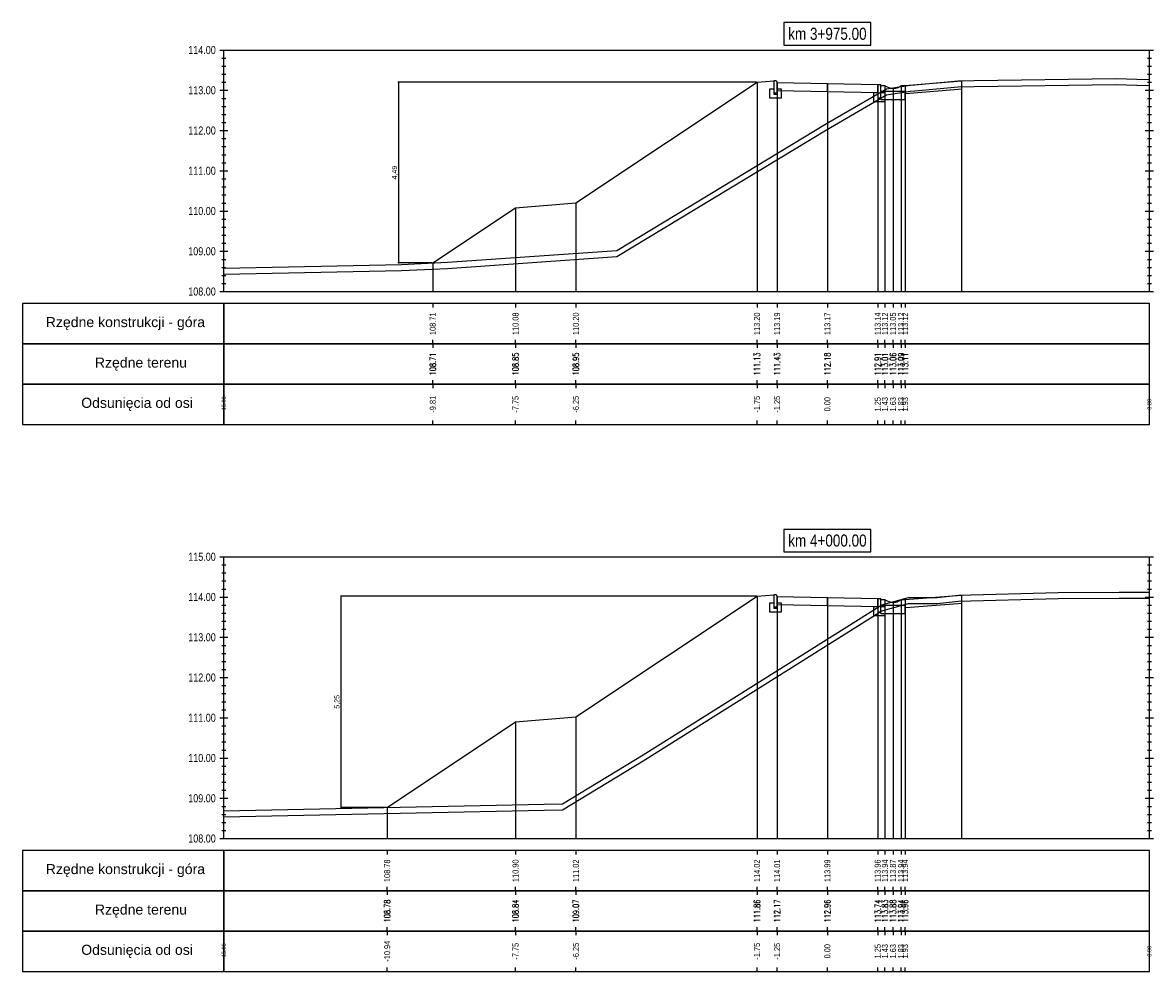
# Model space of a CAD drawing. Extents: x 7537626 to 7538805, y 5722894 to 5725486.
# Tile 5 of 90: x 7538032 to 7538060, y 5725310 to 5725334. Entities that reach past the tile are written whole.
import ezdxf

# ---------------------------------------------------------------- set-up
doc = ezdxf.new("R2010")
doc.units = 0
doc.header["$PDMODE"] = 35
doc.header["$PDSIZE"] = 0.3
for name, color, linetype in [('C-DROGI-PROFILE', 7, 'Continuous'), ('C-DROGI-PROFILE-ETYKIETY', 7, 'Continuous'), ('C-DROGI-PRZEKROJE-ETYKIETY', 7, 'Continuous'), ('C-POPRZECZKA-przekrój', 2, 'Continuous'), ('C-POPRZECZKA-widok', 1, 'Continuous')]:
    doc.layers.add(name, color=color, linetype=linetype)
for name, color, linetype, true_color in [('C-humus', 7, 'Continuous', 0x003df5), ('C-Teren', 7, 'Continuous', 0x005716), ('poprzeczki', 7, 'Continuous', 0x0000d6)]:
    doc.layers.add(name, color=color, linetype=linetype, true_color=true_color)
doc.styles.add('2mm08', font='arial.ttf', dxfattribs={"width": 0.8})
doc.styles.add('opis_50', font='arial.ttf', dxfattribs={"height": 0.125})
doc.styles.get("Standard").update_dxf_attribs({"font": 'arial.ttf'})
doc.dimstyles.new('OPIS_50', dxfattribs={"dimscale": 0.5, "dimtxt": 0.125, "dimasz": 0.25, "dimexe": 0.1, "dimexo": 0.15, "dimgap": 0.1, "dimtad": 1, "dimzin": 0, "dimtxsty": 'opis_50', "dimblk": 'ARCHTICK', "dimcen": 0.15, "dimdle": 0.1, "dimaunit": 2, "dimadec": 4, "dimazin": 0, "dimtfac": 1, "dimtmove": 0, "dimatfit": 3, "dimfxl": 1, "dimarcsym": 0})

# ---------------------------------------------------------------- blocks, each defined once
blk = doc.blocks.new('_ArchTick')
at = {"color": 0, "linetype": 'ByBlock', "const_width": 0.15}
blk.add_lwpolyline([(-0.5, -0.5), (0.5, 0.5)], dxfattribs=at)
blk = doc.blocks.new('*D197')
at = {"layer": 'Defpoints', "color": 0, "transparency": 16777216}
for p in [(7538049.968, 5725332.525), (7538041.056, 5725328.034), (7538041.912, 5725328.034)]:
    blk.add_point(p, dxfattribs=at)
at = {"layer": 'poprzeczki', "color": 0, "lineweight": -2, "transparency": 16777216}
for p, q in [((7538049.953, 5725332.525), (7538041.046, 5725332.525)), ((7538041.056, 5725332.535), (7538041.056, 5725328.024)), ((7538041.897, 5725328.034), (7538041.046, 5725328.034))]:
    blk.add_line(p, q, dxfattribs=at)
at = {"layer": 'poprzeczki', "color": 0, "lineweight": -2, "transparency": 16777216, "xscale": 0.025, "yscale": 0.025, "zscale": 0.025}
for p, rotation in [((7538041.056, 5725332.525), 90), ((7538041.056, 5725328.034), 270)]:
    blk.add_blockref('_ArchTick', p, dxfattribs=dict(at, rotation=rotation))
at = {"layer": 'poprzeczki', "color": 0, "transparency": 16777216, "insert": (7538040.971, 5725330.279), "char_height": 0.125, "attachment_point": 5, "rotation": 90, "style": 'opis_50'}
blk.add_mtext('4,49', dxfattribs=at)
blk = doc.blocks.new('*D198')
at = {"layer": 'Defpoints', "color": 0, "transparency": 16777216}
for p in [(7538049.968, 5725319.755), (7538039.625, 5725314.508), (7538040.778, 5725314.508)]:
    blk.add_point(p, dxfattribs=at)
at = {"layer": 'poprzeczki', "color": 0, "lineweight": -2, "transparency": 16777216}
for p, q in [((7538049.953, 5725319.755), (7538039.615, 5725319.755)), ((7538039.625, 5725319.765), (7538039.625, 5725314.498)), ((7538040.763, 5725314.508), (7538039.615, 5725314.508))]:
    blk.add_line(p, q, dxfattribs=at)
at = {"layer": 'poprzeczki', "color": 0, "lineweight": -2, "transparency": 16777216, "xscale": 0.025, "yscale": 0.025, "zscale": 0.025}
for p, rotation in [((7538039.625, 5725319.755), 90), ((7538039.625, 5725314.508), 270)]:
    blk.add_blockref('_ArchTick', p, dxfattribs=dict(at, rotation=rotation))
at = {"layer": 'poprzeczki', "color": 0, "transparency": 16777216, "insert": (7538039.54, 5725317.131), "char_height": 0.125, "attachment_point": 5, "rotation": 90, "style": 'opis_50'}
blk.add_mtext('5,25', dxfattribs=at)

msp = doc.modelspace()

# ---------------------------------------------------------------- linework, layer by layer
at = {"layer": 'C-DROGI-PROFILE', "color": 7, "linetype": 'Continuous', "lineweight": -3}
for p, q in [((7538041.912, 5725327.024), (7538041.912, 5725326.924)), ((7538043.968, 5725327.024), (7538043.968, 5725326.924)), ((7538045.468, 5725327.024), (7538045.468, 5725326.924)), ((7538049.968, 5725327.024), (7538049.968, 5725326.924)), ((7538050.468, 5725327.024), (7538050.468, 5725326.924)), ((7538051.718, 5725327.024), (7538051.718, 5725326.924)), ((7538052.968, 5725327.024), (7538052.968, 5725326.924)), ((7538053.148, 5725327.024), (7538053.148, 5725326.924)), ((7538053.348, 5725327.024), (7538053.348, 5725326.924)), ((7538053.548, 5725327.024), (7538053.548, 5725326.924)), ((7538053.648, 5725327.024), (7538053.648, 5725326.924)), ((7538041.912, 5725326.024), (7538041.912, 5725326.124)), ((7538043.968, 5725326.024), (7538043.968, 5725326.124)), ((7538045.468, 5725326.024), (7538045.468, 5725326.124)), ((7538049.968, 5725326.024), (7538049.968, 5725326.124)), ((7538050.468, 5725326.024), (7538050.468, 5725326.124)), ((7538051.718, 5725326.024), (7538051.718, 5725326.124)), ((7538052.968, 5725326.024), (7538052.968, 5725326.124)), ((7538053.148, 5725326.024), (7538053.148, 5725326.124)), ((7538053.348, 5725326.024), (7538053.348, 5725326.124)), ((7538053.548, 5725326.024), (7538053.548, 5725326.124)), ((7538053.648, 5725326.024), (7538053.648, 5725326.124)), ((7538041.912, 5725326.024), (7538041.912, 5725325.924)), ((7538043.968, 5725326.024), (7538043.968, 5725325.924)), ((7538045.468, 5725326.024), (7538045.468, 5725325.924)), ((7538049.968, 5725326.024), (7538049.968, 5725325.924)), ((7538050.468, 5725326.024), (7538050.468, 5725325.924)), ((7538051.718, 5725326.024), (7538051.718, 5725325.924)), ((7538052.968, 5725326.024), (7538052.968, 5725325.924)), ((7538053.148, 5725326.024), (7538053.148, 5725325.924)), ((7538053.348, 5725326.024), (7538053.348, 5725325.924)), ((7538053.548, 5725326.024), (7538053.548, 5725325.924)), ((7538053.648, 5725326.024), (7538053.648, 5725325.924)), ((7538041.912, 5725325.024), (7538041.912, 5725325.124)), ((7538041.912, 5725325.024), (7538041.912, 5725324.924)), ((7538043.968, 5725325.024), (7538043.968, 5725325.124)), ((7538043.968, 5725325.024), (7538043.968, 5725324.924)), ((7538045.468, 5725325.024), (7538045.468, 5725325.124)), ((7538045.468, 5725325.024), (7538045.468, 5725324.924)), ((7538049.968, 5725325.024), (7538049.968, 5725325.124)), ((7538049.968, 5725325.024), (7538049.968, 5725324.924)), ((7538050.468, 5725325.024), (7538050.468, 5725325.124)), ((7538050.468, 5725325.024), (7538050.468, 5725324.924)), ((7538051.718, 5725325.024), (7538051.718, 5725325.124)), ((7538051.718, 5725325.024), (7538051.718, 5725324.924)), ((7538052.968, 5725325.024), (7538052.968, 5725325.124)), ((7538052.968, 5725325.024), (7538052.968, 5725324.924)), ((7538053.148, 5725325.024), (7538053.148, 5725325.124)), ((7538053.148, 5725325.024), (7538053.148, 5725324.924)), ((7538053.348, 5725325.024), (7538053.348, 5725325.124)), ((7538053.348, 5725325.024), (7538053.348, 5725324.924)), ((7538053.548, 5725325.024), (7538053.548, 5725325.124)), ((7538053.548, 5725325.024), (7538053.548, 5725324.924)), ((7538053.648, 5725325.024), (7538053.648, 5725325.124)), ((7538053.648, 5725325.024), (7538053.648, 5725324.924)), ((7538041.912, 5725324.024), (7538041.912, 5725324.124)), ((7538043.968, 5725324.024), (7538043.968, 5725324.124)), ((7538045.468, 5725324.024), (7538045.468, 5725324.124)), ((7538049.968, 5725324.024), (7538049.968, 5725324.124)), ((7538050.468, 5725324.024), (7538050.468, 5725324.124)), ((7538051.718, 5725324.024), (7538051.718, 5725324.124)), ((7538052.968, 5725324.024), (7538052.968, 5725324.124)), ((7538053.148, 5725324.024), (7538053.148, 5725324.124)), ((7538053.348, 5725324.024), (7538053.348, 5725324.124)), ((7538053.548, 5725324.024), (7538053.548, 5725324.124)), ((7538053.648, 5725324.024), (7538053.648, 5725324.124)), ((7538040.778, 5725313.434), (7538040.778, 5725313.334)), ((7538043.968, 5725313.434), (7538043.968, 5725313.334)), ((7538045.468, 5725313.434), (7538045.468, 5725313.334)), ((7538049.968, 5725313.434), (7538049.968, 5725313.334)), ((7538050.468, 5725313.434), (7538050.468, 5725313.334)), ((7538051.718, 5725313.434), (7538051.718, 5725313.334)), ((7538052.968, 5725313.434), (7538052.968, 5725313.334)), ((7538053.148, 5725313.434), (7538053.148, 5725313.334)), ((7538053.348, 5725313.434), (7538053.348, 5725313.334)), ((7538053.548, 5725313.434), (7538053.548, 5725313.334)), ((7538053.648, 5725313.434), (7538053.648, 5725313.334)), ((7538040.778, 5725312.434), (7538040.778, 5725312.534)), ((7538040.778, 5725312.434), (7538040.778, 5725312.334)), ((7538043.968, 5725312.434), (7538043.968, 5725312.534)), ((7538043.968, 5725312.434), (7538043.968, 5725312.334)), ((7538045.468, 5725312.434), (7538045.468, 5725312.534)), ((7538045.468, 5725312.434), (7538045.468, 5725312.334)), ((7538049.968, 5725312.434), (7538049.968, 5725312.534)), ((7538049.968, 5725312.434), (7538049.968, 5725312.334)), ((7538050.468, 5725312.434), (7538050.468, 5725312.534)), ((7538050.468, 5725312.434), (7538050.468, 5725312.334)), ((7538051.718, 5725312.434), (7538051.718, 5725312.534)), ((7538051.718, 5725312.434), (7538051.718, 5725312.334)), ((7538052.968, 5725312.434), (7538052.968, 5725312.534)), ((7538052.968, 5725312.434), (7538052.968, 5725312.334)), ((7538053.148, 5725312.434), (7538053.148, 5725312.534)), ((7538053.148, 5725312.434), (7538053.148, 5725312.334)), ((7538053.348, 5725312.434), (7538053.348, 5725312.534)), ((7538053.348, 5725312.434), (7538053.348, 5725312.334)), ((7538053.548, 5725312.434), (7538053.548, 5725312.534)), ((7538053.548, 5725312.434), (7538053.548, 5725312.334)), ((7538053.648, 5725312.434), (7538053.648, 5725312.534)), ((7538053.648, 5725312.434), (7538053.648, 5725312.334)), ((7538040.778, 5725311.434), (7538040.778, 5725311.534)), ((7538043.968, 5725311.434), (7538043.968, 5725311.534)), ((7538045.468, 5725311.434), (7538045.468, 5725311.534)), ((7538049.968, 5725311.434), (7538049.968, 5725311.534)), ((7538050.468, 5725311.434), (7538050.468, 5725311.534)), ((7538051.718, 5725311.434), (7538051.718, 5725311.534)), ((7538052.968, 5725311.434), (7538052.968, 5725311.534)), ((7538053.148, 5725311.434), (7538053.148, 5725311.534)), ((7538053.348, 5725311.434), (7538053.348, 5725311.534)), ((7538053.548, 5725311.434), (7538053.548, 5725311.534)), ((7538053.648, 5725311.434), (7538053.648, 5725311.534)), ((7538040.778, 5725311.434), (7538040.778, 5725311.334)), ((7538043.968, 5725311.434), (7538043.968, 5725311.334)), ((7538045.468, 5725311.434), (7538045.468, 5725311.334)), ((7538049.968, 5725311.434), (7538049.968, 5725311.334)), ((7538050.468, 5725311.434), (7538050.468, 5725311.334)), ((7538051.718, 5725311.434), (7538051.718, 5725311.334)), ((7538052.968, 5725311.434), (7538052.968, 5725311.334)), ((7538053.148, 5725311.434), (7538053.148, 5725311.334)), ((7538053.348, 5725311.434), (7538053.348, 5725311.334)), ((7538053.548, 5725311.434), (7538053.548, 5725311.334)), ((7538053.648, 5725311.434), (7538053.648, 5725311.334)), ((7538040.778, 5725310.434), (7538040.778, 5725310.534)), ((7538043.968, 5725310.434), (7538043.968, 5725310.534)), ((7538045.468, 5725310.434), (7538045.468, 5725310.534)), ((7538049.968, 5725310.434), (7538049.968, 5725310.534)), ((7538050.468, 5725310.434), (7538050.468, 5725310.534)), ((7538051.718, 5725310.434), (7538051.718, 5725310.534)), ((7538052.968, 5725310.434), (7538052.968, 5725310.534)), ((7538053.148, 5725310.434), (7538053.148, 5725310.534)), ((7538053.348, 5725310.434), (7538053.348, 5725310.534)), ((7538053.548, 5725310.434), (7538053.548, 5725310.534)), ((7538053.648, 5725310.434), (7538053.648, 5725310.534))]:
    msp.add_line(p, q, dxfattribs=at)
at = {"layer": 'C-DROGI-PROFILE', "color": 1, "linetype": 'Continuous', "lineweight": -3}
for points in [[(7538036.718, 5725326.024), (7538036.718, 5725327.024), (7538031.718, 5725327.024), (7538031.718, 5725326.024)], [(7538036.718, 5725326.024), (7538059.718, 5725326.024), (7538059.718, 5725327.024), (7538036.718, 5725327.024)], [(7538036.718, 5725325.024), (7538036.718, 5725326.024), (7538031.718, 5725326.024), (7538031.718, 5725325.024)], [(7538036.718, 5725325.024), (7538059.718, 5725325.024), (7538059.718, 5725326.024), (7538036.718, 5725326.024)], [(7538036.718, 5725324.024), (7538036.718, 5725325.024), (7538031.718, 5725325.024), (7538031.718, 5725324.024)], [(7538036.718, 5725324.024), (7538059.718, 5725324.024), (7538059.718, 5725325.024), (7538036.718, 5725325.024)], [(7538036.718, 5725312.434), (7538036.718, 5725313.434), (7538031.718, 5725313.434), (7538031.718, 5725312.434)], [(7538036.718, 5725312.434), (7538059.718, 5725312.434), (7538059.718, 5725313.434), (7538036.718, 5725313.434)], [(7538036.718, 5725311.434), (7538036.718, 5725312.434), (7538031.718, 5725312.434), (7538031.718, 5725311.434)], [(7538036.718, 5725311.434), (7538059.718, 5725311.434), (7538059.718, 5725312.434), (7538036.718, 5725312.434)], [(7538036.718, 5725310.434), (7538036.718, 5725311.434), (7538031.718, 5725311.434), (7538031.718, 5725310.434)], [(7538036.718, 5725310.434), (7538059.718, 5725310.434), (7538059.718, 5725311.434), (7538036.718, 5725311.434)]]:
    msp.add_3dface(points, dxfattribs=at)
at = {"layer": 'C-DROGI-PRZEKROJE-ETYKIETY', "color": 1, "linetype": 'Continuous', "lineweight": -3}
for p, q in [((7538049.968, 5725332.525), (7538049.968, 5725327.324)), ((7538050.468, 5725332.518), (7538050.468, 5725327.324)), ((7538051.718, 5725332.493), (7538051.718, 5725327.324)), ((7538052.968, 5725332.468), (7538052.968, 5725327.324)), ((7538053.148, 5725332.442), (7538053.148, 5725327.324)), ((7538053.348, 5725332.372), (7538053.348, 5725327.324)), ((7538053.548, 5725332.442), (7538053.548, 5725327.324)), ((7538053.648, 5725332.442), (7538053.648, 5725327.324)), ((7538055.048, 5725332.559), (7538055.048, 5725327.324)), ((7538049.968, 5725319.755), (7538049.968, 5725313.734)), ((7538050.468, 5725319.748), (7538050.468, 5725313.734)), ((7538051.718, 5725319.723), (7538051.718, 5725313.734)), ((7538052.968, 5725319.698), (7538052.968, 5725313.734)), ((7538053.148, 5725319.673), (7538053.148, 5725313.734)), ((7538053.548, 5725319.673), (7538053.548, 5725313.734)), ((7538053.648, 5725319.673), (7538053.648, 5725313.734)), ((7538055.048, 5725319.782), (7538055.048, 5725313.734)), ((7538053.348, 5725319.603), (7538053.348, 5725313.734))]:
    msp.add_line(p, q, dxfattribs=at)
for points in [[(7538045.468, 5725329.525), (7538045.468, 5725327.324)], [(7538043.968, 5725329.405), (7538043.968, 5725327.324)], [(7538041.912, 5725328.034), (7538041.912, 5725327.324)], [(7538043.968, 5725316.635), (7538043.968, 5725313.734)], [(7538045.468, 5725316.755), (7538045.468, 5725313.734)], [(7538040.778, 5725314.508), (7538040.778, 5725313.734)]]:
    msp.add_lwpolyline(points, dxfattribs=at)
at = {"layer": 'C-humus'}
for p, q in [((7538053.237, 5725332.22), (7538053.783, 5725332.3)), ((7538053.783, 5725332.3), (7538053.886, 5725332.307)), ((7538053.886, 5725332.307), (7538054.964, 5725332.407)), ((7538054.964, 5725332.407), (7538055.368, 5725332.419)), ((7538055.368, 5725332.419), (7538058.889, 5725332.468)), ((7538058.889, 5725332.468), (7538059.405, 5725332.454)), ((7538059.405, 5725332.454), (7538059.718, 5725332.446)), ((7538051.699, 5725331.346), (7538053.183, 5725332.209)), ((7538053.183, 5725332.209), (7538053.237, 5725332.22)), ((7538046.483, 5725328.195), (7538051.699, 5725331.346)), ((7538042.278, 5725327.901), (7538046.483, 5725328.195)), ((7538036.718, 5725327.759), (7538041.136, 5725327.847)), ((7538041.136, 5725327.847), (7538042.278, 5725327.901)), ((7538054.977, 5725319.63), (7538057.456, 5725319.695)), ((7538057.456, 5725319.695), (7538058.968, 5725319.708)), ((7538058.968, 5725319.708), (7538059.718, 5725319.704)), ((7538047.135, 5725315.663), (7538053.071, 5725319.392)), ((7538053.071, 5725319.392), (7538053.311, 5725319.454)), ((7538053.311, 5725319.454), (7538053.729, 5725319.572)), ((7538053.729, 5725319.572), (7538054.448, 5725319.573)), ((7538054.448, 5725319.573), (7538054.977, 5725319.63)), ((7538045.137, 5725314.448), (7538047.135, 5725315.663)), ((7538036.718, 5725314.273), (7538044.677, 5725314.439)), ((7538044.677, 5725314.439), (7538045.137, 5725314.448))]:
    msp.add_line(p, q, dxfattribs=at)
at = {"layer": 'C-POPRZECZKA-przekrój', "color": 2, "linetype": 'Continuous', "lineweight": -3}
for p, q in [((7538049.968, 5725332.525), (7538050.388, 5725332.558)), ((7538050.288, 5725332.128), (7538050.288, 5725332.358)), ((7538050.288, 5725332.358), (7538050.388, 5725332.358)), ((7538050.428, 5725332.558), (7538050.388, 5725332.558)), ((7538050.388, 5725332.558), (7538050.388, 5725332.228)), ((7538050.388, 5725332.358), (7538050.388, 5725332.258)), ((7538050.434, 5725332.558), (7538050.428, 5725332.558)), ((7538050.442, 5725332.556), (7538050.434, 5725332.558)), ((7538050.451, 5725332.551), (7538050.442, 5725332.556)), ((7538050.457, 5725332.547), (7538050.451, 5725332.551)), ((7538050.461, 5725332.541), (7538050.457, 5725332.547)), ((7538050.465, 5725332.534), (7538050.461, 5725332.541)), ((7538050.468, 5725332.526), (7538050.465, 5725332.534)), ((7538050.468, 5725332.518), (7538050.468, 5725332.526)), ((7538050.468, 5725332.518), (7538051.718, 5725332.493)), ((7538050.468, 5725332.518), (7538050.469, 5725332.318)), ((7538050.468, 5725332.228), (7538050.468, 5725332.518)), ((7538050.468, 5725332.518), (7538050.468, 5725332.358)), ((7538050.468, 5725332.358), (7538050.568, 5725332.358)), ((7538050.469, 5725332.318), (7538051.718, 5725332.293)), ((7538050.568, 5725332.358), (7538050.568, 5725332.128)), ((7538051.718, 5725332.293), (7538051.718, 5725332.493)), ((7538051.718, 5725332.493), (7538052.968, 5725332.468)), ((7538051.718, 5725332.293), (7538052.967, 5725332.268)), ((7538052.968, 5725332.468), (7538052.967, 5725332.268)), ((7538052.968, 5725332.468), (7538053.048, 5725332.468)), ((7538052.968, 5725332.268), (7538052.968, 5725332.468)), ((7538052.968, 5725332.468), (7538052.968, 5725332.138)), ((7538053.048, 5725332.092), (7538053.048, 5725332.468)), ((7538053.048, 5725332.442), (7538053.148, 5725332.442)), ((7538053.048, 5725332.292), (7538053.048, 5725332.442)), ((7538053.648, 5725332.292), (7538053.048, 5725332.292)), ((7538053.148, 5725332.442), (7538053.165, 5725332.43)), ((7538053.165, 5725332.43), (7538053.183, 5725332.418)), ((7538053.183, 5725332.418), (7538053.199, 5725332.409)), ((7538053.199, 5725332.409), (7538053.219, 5725332.399)), ((7538053.219, 5725332.399), (7538053.241, 5725332.391)), ((7538053.241, 5725332.391), (7538053.269, 5725332.382)), ((7538053.269, 5725332.382), (7538053.295, 5725332.377)), ((7538053.295, 5725332.377), (7538053.318, 5725332.374)), ((7538053.318, 5725332.374), (7538053.348, 5725332.372)), ((7538053.348, 5725332.372), (7538053.371, 5725332.373)), ((7538053.371, 5725332.373), (7538053.397, 5725332.376)), ((7538053.397, 5725332.376), (7538053.419, 5725332.38)), ((7538053.419, 5725332.38), (7538053.448, 5725332.388)), ((7538053.448, 5725332.388), (7538053.474, 5725332.398)), ((7538053.474, 5725332.398), (7538053.498, 5725332.41)), ((7538053.498, 5725332.41), (7538053.517, 5725332.42)), ((7538053.517, 5725332.42), (7538053.532, 5725332.43)), ((7538053.532, 5725332.43), (7538053.548, 5725332.442)), ((7538053.548, 5725332.442), (7538053.648, 5725332.442)), ((7538053.648, 5725332.442), (7538053.648, 5725332.292)), ((7538053.648, 5725332.092), (7538053.648, 5725332.292)), ((7538050.568, 5725332.128), (7538050.288, 5725332.128)), ((7538050.388, 5725332.258), (7538050.468, 5725332.258)), ((7538050.388, 5725332.228), (7538050.468, 5725332.228)), ((7538052.868, 5725332.038), (7538052.868, 5725332.268)), ((7538052.868, 5725332.268), (7538052.968, 5725332.268)), ((7538053.148, 5725332.038), (7538052.868, 5725332.038)), ((7538052.968, 5725332.138), (7538053.048, 5725332.138)), ((7538053.048, 5725332.268), (7538053.148, 5725332.268)), ((7538053.048, 5725332.138), (7538053.048, 5725332.268)), ((7538053.048, 5725332.092), (7538053.648, 5725332.092)), ((7538053.148, 5725332.268), (7538053.148, 5725332.038)), ((7538049.968, 5725319.755), (7538050.388, 5725319.788)), ((7538050.428, 5725319.788), (7538050.388, 5725319.788)), ((7538050.388, 5725319.788), (7538050.388, 5725319.458)), ((7538050.434, 5725319.788), (7538050.428, 5725319.788)), ((7538050.442, 5725319.786), (7538050.434, 5725319.788)), ((7538050.451, 5725319.782), (7538050.442, 5725319.786)), ((7538050.457, 5725319.777), (7538050.451, 5725319.782)), ((7538050.461, 5725319.771), (7538050.457, 5725319.777)), ((7538050.465, 5725319.764), (7538050.461, 5725319.771)), ((7538050.468, 5725319.756), (7538050.465, 5725319.764)), ((7538050.468, 5725319.748), (7538050.468, 5725319.756)), ((7538050.468, 5725319.748), (7538051.718, 5725319.723)), ((7538050.468, 5725319.748), (7538050.469, 5725319.548)), ((7538050.468, 5725319.458), (7538050.468, 5725319.748)), ((7538050.468, 5725319.748), (7538050.468, 5725319.588)), ((7538051.718, 5725319.523), (7538051.718, 5725319.723)), ((7538051.718, 5725319.723), (7538052.968, 5725319.698)), ((7538052.968, 5725319.698), (7538052.967, 5725319.498)), ((7538052.968, 5725319.698), (7538053.048, 5725319.698)), ((7538052.968, 5725319.498), (7538052.968, 5725319.698)), ((7538052.968, 5725319.698), (7538052.968, 5725319.368)), ((7538053.048, 5725319.323), (7538053.048, 5725319.698)), ((7538053.048, 5725319.673), (7538053.148, 5725319.673)), ((7538053.048, 5725319.523), (7538053.048, 5725319.673)), ((7538053.148, 5725319.673), (7538053.165, 5725319.66)), ((7538053.165, 5725319.66), (7538053.183, 5725319.648)), ((7538053.183, 5725319.648), (7538053.199, 5725319.639)), ((7538053.498, 5725319.64), (7538053.517, 5725319.65)), ((7538053.517, 5725319.65), (7538053.532, 5725319.661)), ((7538053.532, 5725319.661), (7538053.548, 5725319.673)), ((7538053.548, 5725319.673), (7538053.648, 5725319.673)), ((7538053.648, 5725319.673), (7538053.648, 5725319.523)), ((7538050.288, 5725319.358), (7538050.288, 5725319.588)), ((7538050.288, 5725319.588), (7538050.388, 5725319.588)), ((7538050.388, 5725319.588), (7538050.388, 5725319.488)), ((7538050.388, 5725319.488), (7538050.468, 5725319.488)), ((7538050.388, 5725319.458), (7538050.468, 5725319.458)), ((7538050.468, 5725319.588), (7538050.568, 5725319.588)), ((7538050.469, 5725319.548), (7538051.718, 5725319.523)), ((7538050.568, 5725319.588), (7538050.568, 5725319.358)), ((7538051.718, 5725319.523), (7538052.967, 5725319.498)), ((7538052.868, 5725319.268), (7538052.868, 5725319.498)), ((7538052.868, 5725319.498), (7538052.968, 5725319.498)), ((7538052.968, 5725319.368), (7538053.048, 5725319.368)), ((7538053.648, 5725319.523), (7538053.048, 5725319.523)), ((7538053.048, 5725319.498), (7538053.148, 5725319.498)), ((7538053.048, 5725319.368), (7538053.048, 5725319.498)), ((7538053.148, 5725319.498), (7538053.148, 5725319.268)), ((7538053.199, 5725319.639), (7538053.219, 5725319.63)), ((7538053.219, 5725319.63), (7538053.241, 5725319.621)), ((7538053.241, 5725319.621), (7538053.269, 5725319.613)), ((7538053.269, 5725319.613), (7538053.295, 5725319.607)), ((7538053.295, 5725319.607), (7538053.318, 5725319.604)), ((7538053.318, 5725319.604), (7538053.348, 5725319.603)), ((7538053.348, 5725319.603), (7538053.371, 5725319.603)), ((7538053.371, 5725319.603), (7538053.397, 5725319.606)), ((7538053.397, 5725319.606), (7538053.419, 5725319.61)), ((7538053.419, 5725319.61), (7538053.448, 5725319.618)), ((7538053.448, 5725319.618), (7538053.474, 5725319.628)), ((7538053.474, 5725319.628), (7538053.498, 5725319.64)), ((7538053.648, 5725319.323), (7538053.648, 5725319.523)), ((7538050.568, 5725319.358), (7538050.288, 5725319.358)), ((7538053.148, 5725319.268), (7538052.868, 5725319.268)), ((7538053.048, 5725319.323), (7538053.648, 5725319.323))]:
    msp.add_line(p, q, dxfattribs=at)
for points in [[(7538041.912, 5725328.034), (7538043.968, 5725329.405), (7538045.468, 5725329.525), (7538049.968, 5725332.525)], [(7538040.778, 5725314.508), (7538043.968, 5725316.635), (7538045.468, 5725316.755), (7538049.968, 5725319.755)]]:
    msp.add_lwpolyline(points, dxfattribs=at)
at = {"layer": 'C-POPRZECZKA-przekrój'}
for points in [[(7538053.648, 5725332.442), (7538055.048, 5725332.559)], [(7538053.665, 5725332.243), (7538055.065, 5725332.36)], [(7538053.648, 5725319.673), (7538055.048, 5725319.782)], [(7538053.664, 5725319.473), (7538055.064, 5725319.583)]]:
    msp.add_lwpolyline(points, dxfattribs=at)
at = {"layer": 'C-POPRZECZKA-widok', "color": 1, "linetype": 'Continuous', "lineweight": -3}
for p, q in [((7538036.618, 5725333.324), (7538059.818, 5725333.324)), ((7538036.718, 5725327.324), (7538036.718, 5725333.324)), ((7538059.718, 5725327.324), (7538059.718, 5725333.324)), ((7538036.668, 5725333.124), (7538036.768, 5725333.124)), ((7538036.668, 5725332.924), (7538036.768, 5725332.924)), ((7538059.668, 5725333.124), (7538059.768, 5725333.124)), ((7538059.668, 5725332.924), (7538059.768, 5725332.924)), ((7538036.668, 5725332.724), (7538036.768, 5725332.724)), ((7538059.668, 5725332.724), (7538059.768, 5725332.724)), ((7538036.618, 5725332.324), (7538036.818, 5725332.324)), ((7538036.668, 5725332.524), (7538036.768, 5725332.524)), ((7538036.668, 5725332.324), (7538036.768, 5725332.324)), ((7538059.618, 5725332.324), (7538059.818, 5725332.324)), ((7538059.668, 5725332.524), (7538059.768, 5725332.524)), ((7538059.668, 5725332.324), (7538059.768, 5725332.324)), ((7538036.668, 5725332.124), (7538036.768, 5725332.124)), ((7538059.668, 5725332.124), (7538059.768, 5725332.124)), ((7538036.668, 5725331.924), (7538036.768, 5725331.924)), ((7538059.668, 5725331.924), (7538059.768, 5725331.924)), ((7538036.668, 5725331.724), (7538036.768, 5725331.724)), ((7538036.668, 5725331.524), (7538036.768, 5725331.524)), ((7538059.668, 5725331.724), (7538059.768, 5725331.724)), ((7538059.668, 5725331.524), (7538059.768, 5725331.524)), ((7538036.618, 5725331.324), (7538036.818, 5725331.324)), ((7538036.668, 5725331.324), (7538036.768, 5725331.324)), ((7538059.618, 5725331.324), (7538059.818, 5725331.324)), ((7538059.668, 5725331.324), (7538059.768, 5725331.324)), ((7538036.668, 5725331.124), (7538036.768, 5725331.124)), ((7538036.668, 5725330.924), (7538036.768, 5725330.924)), ((7538059.668, 5725331.124), (7538059.768, 5725331.124)), ((7538059.668, 5725330.924), (7538059.768, 5725330.924)), ((7538036.668, 5725330.724), (7538036.768, 5725330.724)), ((7538059.668, 5725330.724), (7538059.768, 5725330.724)), ((7538036.618, 5725330.324), (7538036.818, 5725330.324)), ((7538036.668, 5725330.524), (7538036.768, 5725330.524)), ((7538036.668, 5725330.324), (7538036.768, 5725330.324)), ((7538059.618, 5725330.324), (7538059.818, 5725330.324)), ((7538059.668, 5725330.524), (7538059.768, 5725330.524)), ((7538059.668, 5725330.324), (7538059.768, 5725330.324)), ((7538036.668, 5725330.124), (7538036.768, 5725330.124)), ((7538059.668, 5725330.124), (7538059.768, 5725330.124)), ((7538036.668, 5725329.924), (7538036.768, 5725329.924)), ((7538059.668, 5725329.924), (7538059.768, 5725329.924)), ((7538036.668, 5725329.724), (7538036.768, 5725329.724)), ((7538036.668, 5725329.524), (7538036.768, 5725329.524)), ((7538059.668, 5725329.724), (7538059.768, 5725329.724)), ((7538059.668, 5725329.524), (7538059.768, 5725329.524)), ((7538036.618, 5725329.324), (7538036.818, 5725329.324)), ((7538036.668, 5725329.324), (7538036.768, 5725329.324)), ((7538059.618, 5725329.324), (7538059.818, 5725329.324)), ((7538059.668, 5725329.324), (7538059.768, 5725329.324)), ((7538036.668, 5725329.124), (7538036.768, 5725329.124)), ((7538036.668, 5725328.924), (7538036.768, 5725328.924)), ((7538059.668, 5725329.124), (7538059.768, 5725329.124)), ((7538059.668, 5725328.924), (7538059.768, 5725328.924)), ((7538036.668, 5725328.724), (7538036.768, 5725328.724)), ((7538059.668, 5725328.724), (7538059.768, 5725328.724)), ((7538036.668, 5725328.524), (7538036.768, 5725328.524)), ((7538059.668, 5725328.524), (7538059.768, 5725328.524)), ((7538036.618, 5725328.324), (7538036.818, 5725328.324)), ((7538036.668, 5725328.324), (7538036.768, 5725328.324)), ((7538036.668, 5725328.124), (7538036.768, 5725328.124)), ((7538059.618, 5725328.324), (7538059.818, 5725328.324)), ((7538059.668, 5725328.324), (7538059.768, 5725328.324)), ((7538059.668, 5725328.124), (7538059.768, 5725328.124)), ((7538036.668, 5725327.924), (7538036.768, 5725327.924)), ((7538059.668, 5725327.924), (7538059.768, 5725327.924)), ((7538036.668, 5725327.724), (7538036.768, 5725327.724)), ((7538036.668, 5725327.524), (7538036.768, 5725327.524)), ((7538059.668, 5725327.724), (7538059.768, 5725327.724)), ((7538059.668, 5725327.524), (7538059.768, 5725327.524)), ((7538036.618, 5725327.324), (7538059.818, 5725327.324)), ((7538036.618, 5725320.734), (7538059.818, 5725320.734)), ((7538036.668, 5725320.534), (7538036.768, 5725320.534)), ((7538036.718, 5725313.734), (7538036.718, 5725320.734)), ((7538059.668, 5725320.534), (7538059.768, 5725320.534)), ((7538059.718, 5725313.734), (7538059.718, 5725320.734)), ((7538036.668, 5725320.334), (7538036.768, 5725320.334)), ((7538059.668, 5725320.334), (7538059.768, 5725320.334)), ((7538036.668, 5725320.134), (7538036.768, 5725320.134)), ((7538036.668, 5725319.934), (7538036.768, 5725319.934)), ((7538059.668, 5725320.134), (7538059.768, 5725320.134)), ((7538059.668, 5725319.934), (7538059.768, 5725319.934)), ((7538036.618, 5725319.734), (7538036.818, 5725319.734)), ((7538036.668, 5725319.734), (7538036.768, 5725319.734)), ((7538059.618, 5725319.734), (7538059.818, 5725319.734)), ((7538059.668, 5725319.734), (7538059.768, 5725319.734)), ((7538036.668, 5725319.534), (7538036.768, 5725319.534)), ((7538059.668, 5725319.534), (7538059.768, 5725319.534)), ((7538036.668, 5725319.334), (7538036.768, 5725319.334)), ((7538036.668, 5725319.134), (7538036.768, 5725319.134)), ((7538059.668, 5725319.334), (7538059.768, 5725319.334)), ((7538059.668, 5725319.134), (7538059.768, 5725319.134)), ((7538036.668, 5725318.934), (7538036.768, 5725318.934)), ((7538059.668, 5725318.934), (7538059.768, 5725318.934)), ((7538036.618, 5725318.734), (7538036.818, 5725318.734)), ((7538036.668, 5725318.734), (7538036.768, 5725318.734)), ((7538036.668, 5725318.534), (7538036.768, 5725318.534)), ((7538059.618, 5725318.734), (7538059.818, 5725318.734)), ((7538059.668, 5725318.734), (7538059.768, 5725318.734)), ((7538059.668, 5725318.534), (7538059.768, 5725318.534)), ((7538036.668, 5725318.334), (7538036.768, 5725318.334)), ((7538059.668, 5725318.334), (7538059.768, 5725318.334)), ((7538036.668, 5725318.134), (7538036.768, 5725318.134)), ((7538059.668, 5725318.134), (7538059.768, 5725318.134)), ((7538036.618, 5725317.734), (7538036.818, 5725317.734)), ((7538036.668, 5725317.934), (7538036.768, 5725317.934)), ((7538036.668, 5725317.734), (7538036.768, 5725317.734)), ((7538059.618, 5725317.734), (7538059.818, 5725317.734)), ((7538059.668, 5725317.934), (7538059.768, 5725317.934)), ((7538059.668, 5725317.734), (7538059.768, 5725317.734)), ((7538036.668, 5725317.534), (7538036.768, 5725317.534)), ((7538059.668, 5725317.534), (7538059.768, 5725317.534)), ((7538036.668, 5725317.334), (7538036.768, 5725317.334)), ((7538036.668, 5725317.134), (7538036.768, 5725317.134)), ((7538059.668, 5725317.334), (7538059.768, 5725317.334)), ((7538059.668, 5725317.134), (7538059.768, 5725317.134)), ((7538036.668, 5725316.934), (7538036.768, 5725316.934)), ((7538059.668, 5725316.934), (7538059.768, 5725316.934)), ((7538036.618, 5725316.734), (7538036.818, 5725316.734)), ((7538036.668, 5725316.734), (7538036.768, 5725316.734)), ((7538059.618, 5725316.734), (7538059.818, 5725316.734)), ((7538059.668, 5725316.734), (7538059.768, 5725316.734)), ((7538036.668, 5725316.534), (7538036.768, 5725316.534)), ((7538036.668, 5725316.334), (7538036.768, 5725316.334)), ((7538059.668, 5725316.534), (7538059.768, 5725316.534)), ((7538059.668, 5725316.334), (7538059.768, 5725316.334)), ((7538036.668, 5725316.134), (7538036.768, 5725316.134)), ((7538059.668, 5725316.134), (7538059.768, 5725316.134)), ((7538036.618, 5725315.734), (7538036.818, 5725315.734)), ((7538036.668, 5725315.934), (7538036.768, 5725315.934)), ((7538036.668, 5725315.734), (7538036.768, 5725315.734)), ((7538059.618, 5725315.734), (7538059.818, 5725315.734)), ((7538059.668, 5725315.934), (7538059.768, 5725315.934)), ((7538059.668, 5725315.734), (7538059.768, 5725315.734)), ((7538036.668, 5725315.534), (7538036.768, 5725315.534)), ((7538059.668, 5725315.534), (7538059.768, 5725315.534)), ((7538036.668, 5725315.334), (7538036.768, 5725315.334)), ((7538059.668, 5725315.334), (7538059.768, 5725315.334)), ((7538036.668, 5725315.134), (7538036.768, 5725315.134)), ((7538036.668, 5725314.934), (7538036.768, 5725314.934)), ((7538059.668, 5725315.134), (7538059.768, 5725315.134)), ((7538059.668, 5725314.934), (7538059.768, 5725314.934)), ((7538036.618, 5725314.734), (7538036.818, 5725314.734)), ((7538036.668, 5725314.734), (7538036.768, 5725314.734)), ((7538059.618, 5725314.734), (7538059.818, 5725314.734)), ((7538059.668, 5725314.734), (7538059.768, 5725314.734)), ((7538036.668, 5725314.534), (7538036.768, 5725314.534)), ((7538036.668, 5725314.334), (7538036.768, 5725314.334)), ((7538059.668, 5725314.534), (7538059.768, 5725314.534)), ((7538059.668, 5725314.334), (7538059.768, 5725314.334)), ((7538036.668, 5725314.134), (7538036.768, 5725314.134)), ((7538059.668, 5725314.134), (7538059.768, 5725314.134)), ((7538036.668, 5725313.934), (7538036.768, 5725313.934)), ((7538059.668, 5725313.934), (7538059.768, 5725313.934)), ((7538036.618, 5725313.734), (7538059.818, 5725313.734))]:
    msp.add_line(p, q, dxfattribs=at)
at = {"layer": 'C-POPRZECZKA-widok', "color": 3, "linetype": 'Continuous', "lineweight": -3}
for points in [[(7538050.638, 5725333.449), (7538052.798, 5725333.449), (7538052.798, 5725334.006), (7538050.638, 5725334.006)], [(7538050.638, 5725320.859), (7538052.798, 5725320.859), (7538052.798, 5725321.415), (7538050.638, 5725321.415)]]:
    msp.add_3dface(points, dxfattribs=at)
at = {"layer": 'C-Teren'}
for p, q in [((7538055.368, 5725332.569), (7538058.889, 5725332.618)), ((7538058.889, 5725332.618), (7538059.405, 5725332.604)), ((7538059.405, 5725332.604), (7538059.718, 5725332.596)), ((7538051.699, 5725331.496), (7538053.183, 5725332.359)), ((7538053.183, 5725332.359), (7538053.237, 5725332.37)), ((7538053.237, 5725332.37), (7538053.783, 5725332.45)), ((7538053.783, 5725332.45), (7538053.886, 5725332.457)), ((7538053.886, 5725332.457), (7538054.964, 5725332.557)), ((7538054.964, 5725332.557), (7538055.368, 5725332.569)), ((7538046.483, 5725328.345), (7538051.699, 5725331.496)), ((7538042.278, 5725328.051), (7538046.483, 5725328.345)), ((7538036.718, 5725327.909), (7538041.136, 5725327.997)), ((7538041.136, 5725327.997), (7538042.278, 5725328.051)), ((7538053.311, 5725319.604), (7538053.729, 5725319.722)), ((7538053.729, 5725319.722), (7538054.448, 5725319.723)), ((7538054.448, 5725319.723), (7538054.977, 5725319.78)), ((7538054.977, 5725319.78), (7538057.456, 5725319.845)), ((7538057.456, 5725319.845), (7538058.968, 5725319.858)), ((7538058.968, 5725319.858), (7538059.718, 5725319.854)), ((7538047.135, 5725315.813), (7538053.071, 5725319.542)), ((7538053.071, 5725319.542), (7538053.311, 5725319.604)), ((7538045.137, 5725314.598), (7538047.135, 5725315.813)), ((7538036.718, 5725314.423), (7538044.677, 5725314.589)), ((7538044.677, 5725314.589), (7538045.137, 5725314.598))]:
    msp.add_line(p, q, dxfattribs=at)

# ---------------------------------------------------------------- texts
at = {"layer": 'C-DROGI-PROFILE', "color": 2}
for s, p in [('Rzędne konstrukcji - góra', (7538032.293, 5725326.441)), ('Rzędne terenu', (7538033.513, 5725325.435)), ('Odsunięcia od osi', (7538033.174, 5725324.435)), ('Rzędne konstrukcji - góra', (7538032.293, 5725312.851)), ('Rzędne terenu', (7538033.513, 5725311.845)), ('Odsunięcia od osi', (7538033.174, 5725310.845))]:
    msp.add_text(s, height=0.25, dxfattribs=at).set_placement(p)
at = {"layer": 'C-DROGI-PROFILE-ETYKIETY', "color": 1, "linetype": 'Continuous', "lineweight": -3, "char_height": 0.15, "attachment_point": 5, "rotation": 90, "style": '2mm08'}
for s, insert in [('108.71', (7538041.912, 5725326.524)), ('110.08', (7538043.968, 5725326.524)), ('110.20', (7538045.468, 5725326.524)), ('113.20', (7538049.968, 5725326.524)), ('113.19', (7538050.468, 5725326.524)), ('113.17', (7538051.718, 5725326.524)), ('113.14', (7538052.968, 5725326.524)), ('113.12', (7538053.148, 5725326.524)), ('113.05', (7538053.348, 5725326.524)), ('113.12', (7538053.548, 5725326.524)), ('113.12', (7538053.648, 5725326.524)), ('{\\Fsimplex|c238;108.85}', (7538043.968, 5725325.524)), ('{\\Fsimplex|c238;108.95}', (7538045.468, 5725325.524)), ('{\\Fsimplex.shx|c238;111.13}', (7538049.968, 5725325.524)), ('{\\Fsimplex.shx|c238;111.43}', (7538050.468, 5725325.524)), ('{\\Fsimplex.shx|c238;112.18}', (7538051.718, 5725325.524)), ('{\\Fsimplex.shx|c238;113.06}', (7538053.348, 5725325.524)), ('{\\Fsimplex.shx|c238;113.09}', (7538053.548, 5725325.524)), ('{\\Fsimplex|c238;108.71}', (7538041.912, 5725325.524)), ('{\\Fsimplex.shx|c238;112.91}', (7538052.968, 5725325.524)), ('{\\Fsimplex.shx|c238;113.01}', (7538053.148, 5725325.524)), ('{\\Fsimplex.shx|c238;113.11}', (7538053.648, 5725325.524)), ('-9.81', (7538041.912, 5725324.524)), ('-7.75', (7538043.968, 5725324.524)), ('-6.25', (7538045.468, 5725324.524)), ('-1.75', (7538049.968, 5725324.524)), ('-1.25', (7538050.468, 5725324.524)), ('0.00', (7538051.718, 5725324.524)), ('1.25', (7538052.968, 5725324.524)), ('1.43', (7538053.148, 5725324.524)), ('1.63', (7538053.348, 5725324.524)), ('1.83', (7538053.548, 5725324.524)), ('1.93', (7538053.648, 5725324.524)), ('108.78', (7538040.778, 5725312.934)), ('110.90', (7538043.968, 5725312.934)), ('111.02', (7538045.468, 5725312.934)), ('114.02', (7538049.968, 5725312.934)), ('114.01', (7538050.468, 5725312.934)), ('113.99', (7538051.718, 5725312.934)), ('113.96', (7538052.968, 5725312.934)), ('113.94', (7538053.148, 5725312.934)), ('113.87', (7538053.348, 5725312.934)), ('113.94', (7538053.548, 5725312.934)), ('113.94', (7538053.648, 5725312.934)), ('{\\Fsimplex|c238;108.78}', (7538040.778, 5725311.934)), ('{\\Fsimplex|c238;108.84}', (7538043.968, 5725311.934)), ('{\\Fsimplex|c238;109.07}', (7538045.468, 5725311.934)), ('{\\Fsimplex.shx|c238;111.86}', (7538049.968, 5725311.934)), ('{\\Fsimplex.shx|c238;112.17}', (7538050.468, 5725311.934)), ('{\\Fsimplex.shx|c238;112.96}', (7538051.718, 5725311.934)), ('{\\Fsimplex.shx|c238;113.74}', (7538052.968, 5725311.934)), ('{\\Fsimplex.shx|c238;113.83}', (7538053.148, 5725311.934)), ('{\\Fsimplex.shx|c238;113.88}', (7538053.348, 5725311.934)), ('{\\Fsimplex.shx|c238;113.94}', (7538053.548, 5725311.934)), ('{\\Fsimplex.shx|c238;113.96}', (7538053.648, 5725311.934)), ('-10.94', (7538040.778, 5725310.934)), ('-7.75', (7538043.968, 5725310.934)), ('-6.25', (7538045.468, 5725310.934)), ('-1.75', (7538049.968, 5725310.934)), ('-1.25', (7538050.468, 5725310.934)), ('0.00', (7538051.718, 5725310.934)), ('1.25', (7538052.968, 5725310.934)), ('1.43', (7538053.148, 5725310.934)), ('1.63', (7538053.348, 5725310.934)), ('1.83', (7538053.548, 5725310.934)), ('1.93', (7538053.648, 5725310.934))]:
    msp.add_mtext(s, dxfattribs=dict(at, insert=insert))
at = {"layer": 'C-DROGI-PROFILE-ETYKIETY', "color": 7, "linetype": 'Continuous', "lineweight": -3, "char_height": 0.1, "attachment_point": 5, "rotation": 90, "style": '2mm08'}
for s, insert in [('-15.00', (7538036.718, 5725324.524)), ('8.00', (7538059.718, 5725324.524)), ('-15.00', (7538036.718, 5725310.934)), ('8.00', (7538059.718, 5725310.934))]:
    msp.add_mtext(s, dxfattribs=dict(at, insert=insert))
at = {"layer": 'C-POPRZECZKA-widok', "color": 3, "linetype": 'Continuous', "lineweight": -3, "char_height": 0.3, "attachment_point": 8, "style": '2mm08'}
for s, insert in [('km 3+975.00', (7538051.718, 5725333.574)), ('km 4+000.00', (7538051.718, 5725320.984))]:
    msp.add_mtext(s, dxfattribs=dict(at, insert=insert))
at = {"layer": 'C-POPRZECZKA-widok', "color": 1, "linetype": 'Continuous', "lineweight": -3, "char_height": 0.2, "attachment_point": 6, "style": '2mm08'}
for s, insert in [('114.00', (7538036.518, 5725333.324)), ('113.00', (7538036.518, 5725332.324)), ('112.00', (7538036.518, 5725331.324)), ('111.00', (7538036.518, 5725330.324)), ('110.00', (7538036.518, 5725329.324)), ('109.00', (7538036.518, 5725328.324)), ('108.00', (7538036.518, 5725327.324)), ('115.00', (7538036.518, 5725320.734)), ('114.00', (7538036.518, 5725319.734)), ('113.00', (7538036.518, 5725318.734)), ('112.00', (7538036.518, 5725317.734)), ('111.00', (7538036.518, 5725316.734)), ('110.00', (7538036.518, 5725315.734)), ('109.00', (7538036.518, 5725314.734)), ('108.00', (7538036.518, 5725313.734))]:
    msp.add_mtext(s, dxfattribs=dict(at, insert=insert))

# ---------------------------------------------------------------- dimensions: what is measured, and where the dimension line sits
at = {"layer": 'poprzeczki'}
for base, p1, p2, picture, middle in [((7538041.056, 5725328.034), (7538049.968, 5725332.525), (7538041.912, 5725328.034), '*D197', (7538040.971, 5725330.279)), ((7538039.625, 5725314.508), (7538049.968, 5725319.755), (7538040.778, 5725314.508), '*D198', (7538039.54, 5725317.131))]:
    dim = msp.add_linear_dim(base=base, p1=p1, p2=p2, angle=90, dimstyle='OPIS_50', override={"dimscale": 0.1}, dxfattribs=at)
    dim.commit()
    dim.dimension.update_dxf_attribs({"geometry": picture, "text_midpoint": middle})

doc.saveas('drawing.dxf')
